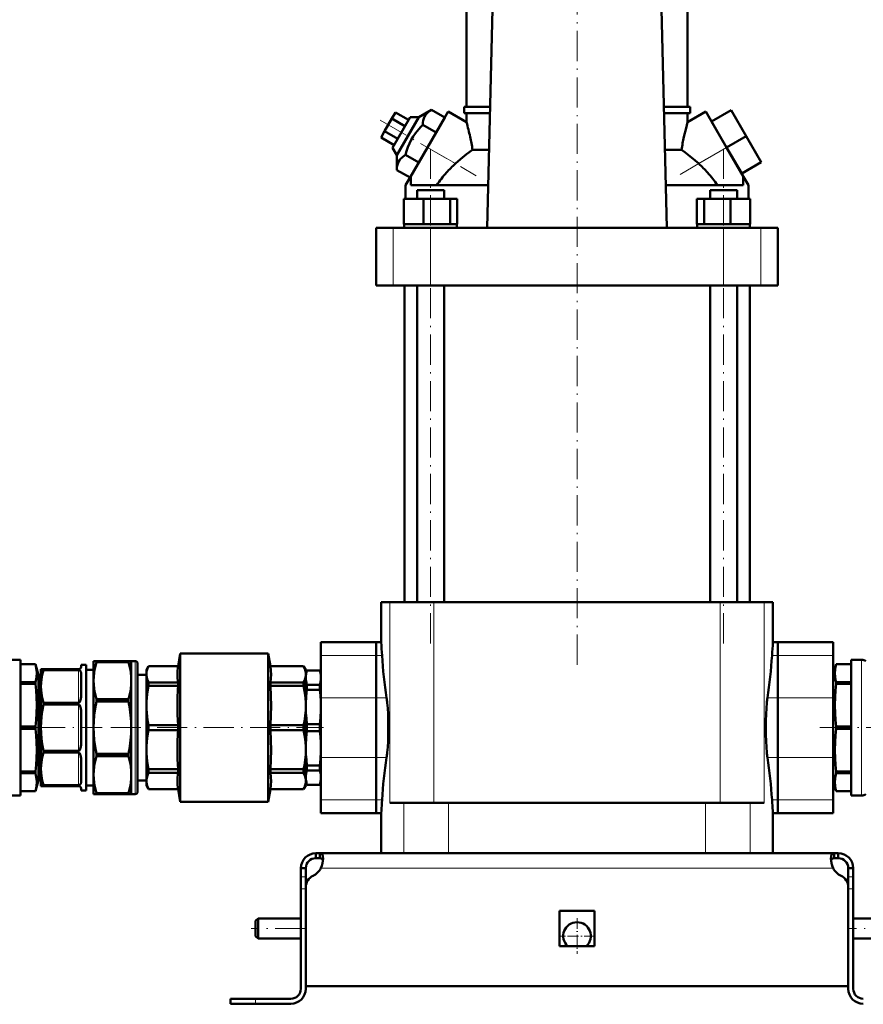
# Model space of a CAD drawing. Extents: x -1351 to 1763, y -1300 to 612.
# Tile 72 of 84: x 1252 to 1588, y -276 to 117. Entities that reach past the tile are written whole.
import ezdxf

# ---------------------------------------------------------------- set-up
doc = ezdxf.new("R2010")
doc.units = 0
doc.linetypes.add('DASHDOT', pattern=[18.5, 12, -3, 0.5, -3])

msp = doc.modelspace()

# ---------------------------------------------------------------- linework, layer by layer
at = {"color": 7, "linetype": 'DASHDOT', "lineweight": 18}
for p, q in [((1473.81, -140.37), (1473.81, 159.03)), ((1395.39, 76.55), (1433.68, 54.45)), ((1514.88, 54.99), (1541.82, 70.55)), ((1415.47, -131.83), (1415.47, 65.09)), ((1532.14, -131.83), (1532.14, 65.09)), ((1257.95, -165.42), (1284.69, -165.42)), ((1288.09, -165.42), (1372.89, -165.42)), ((1570.48, -165.42), (1634.42, -165.42)), ((1365.61, -245.42), (1344.01, -245.42)), ((1603.61, -245.42), (1582.01, -245.42))]:
    msp.add_line(p, q, dxfattribs=at)
at = {"color": 7, "lineweight": 50}
for p, q in [((1429.81, 81.83), (1429.81, 134.08)), ((1438.01, 33.68), (1440.48, 133.78)), ((1507.14, 133.78), (1509.6, 33.68)), ((1517.81, 81.83), (1517.81, 134.08)), ((1401.52, 79.68), (1400.08, 77.18)), ((1406.72, 76.68), (1401.52, 79.68)), ((1415.89, 80.72), (1410.8, 77.74)), ((1422.48, 79.97), (1414.23, 65.68)), ((1421.15, 77.68), (1415.89, 80.72)), ((1429.81, 75.73), (1422.48, 79.97)), ((1428.81, 81.83), (1439.2, 81.83)), ((1428.81, 79.33), (1428.81, 81.83)), ((1439.14, 79.33), (1428.81, 79.33)), ((1429.81, 75.73), (1429.81, 79.33)), ((1508.42, 81.83), (1518.81, 81.83)), ((1518.81, 79.33), (1508.48, 79.33)), ((1517.81, 75.73), (1525.14, 79.97)), ((1517.81, 75.73), (1517.81, 79.33)), ((1518.81, 79.33), (1518.81, 81.83)), ((1533.39, 65.68), (1525.14, 79.97)), ((1527.39, 76.07), (1535.18, 80.57)), ((1541.18, 70.18), (1535.18, 80.57)), ((1400.08, 77.18), (1397.19, 72.18)), ((1405.28, 74.18), (1400.08, 77.18)), ((1407.33, 77.74), (1400.33, 65.61)), ((1402.07, 62.61), (1410.8, 77.74)), ((1410.8, 77.74), (1407.33, 77.74)), ((1417.69, 71.68), (1412.42, 74.72)), ((1421.15, 77.68), (1417.69, 71.68)), ((1533.39, 65.68), (1527.39, 76.07)), ((1397.19, 72.18), (1395.75, 69.68)), ((1402.39, 69.18), (1397.19, 72.18)), ((1417.69, 71.68), (1410.76, 59.68)), ((1400.95, 66.68), (1395.75, 69.68)), ((1533.39, 65.68), (1541.18, 70.18)), ((1547.18, 59.78), (1541.18, 70.18)), ((1400.33, 65.61), (1402.07, 62.61)), ((1407.48, 53.99), (1414.23, 65.68)), ((1432.2, 64.8), (1438.78, 64.8)), ((1508.84, 64.8), (1515.42, 64.8)), ((1540.14, 53.99), (1533.39, 65.68)), ((1539.39, 55.28), (1533.39, 65.68)), ((1402.07, 62.61), (1402.03, 56.72)), ((1410.76, 59.68), (1405.49, 62.72)), ((1410.76, 59.68), (1409.82, 58.04)), ((1539.39, 55.28), (1547.18, 59.78)), ((1407.3, 53.68), (1402.03, 56.72)), ((1405.56, 50.66), (1407.48, 53.99)), ((1407.58, 53.92), (1407.48, 53.99)), ((1407.58, 50.68), (1407.58, 53.92)), ((1540.14, 53.99), (1540.03, 53.92)), ((1540.03, 50.68), (1540.03, 53.92)), ((1540.14, 53.99), (1542.06, 50.66)), ((1405.56, 45.18), (1405.56, 50.66)), ((1438.43, 50.68), (1407.58, 50.68)), ((1410.09, 48.68), (1411.67, 48.68)), ((1410.09, 45.18), (1410.09, 48.68)), ((1411.67, 48.68), (1420.85, 48.68)), ((1420.85, 45.18), (1420.85, 48.68)), ((1540.03, 50.68), (1509.19, 50.68)), ((1526.76, 48.68), (1535.95, 48.68)), ((1526.76, 45.18), (1526.76, 48.68)), ((1535.95, 48.68), (1537.52, 48.68)), ((1537.52, 45.18), (1537.52, 48.68)), ((1542.06, 45.18), (1542.06, 50.66)), ((1404.88, 45.18), (1412.63, 45.18)), ((1404.88, 35.18), (1404.88, 45.18)), ((1412.63, 45.18), (1423.23, 45.18)), ((1412.63, 35.18), (1412.63, 45.18)), ((1423.23, 45.18), (1426.07, 45.18)), ((1423.23, 35.18), (1423.23, 45.18)), ((1426.07, 35.18), (1426.07, 45.18)), ((1521.55, 45.18), (1524.39, 45.18)), ((1521.55, 35.18), (1521.55, 45.18)), ((1524.39, 45.18), (1534.98, 45.18)), ((1524.39, 35.18), (1524.39, 45.18)), ((1534.98, 45.18), (1542.74, 45.18)), ((1534.98, 35.18), (1534.98, 45.18)), ((1542.74, 35.18), (1542.74, 45.18)), ((1542.74, 35.18), (1542.74, 45.18)), ((1393.81, 33.68), (1400.6, 33.68)), ((1393.81, 10.68), (1393.81, 33.68)), ((1400.6, 33.68), (1415.47, 33.68)), ((1405.68, 35.18), (1404.88, 35.18)), ((1405.02, 35.18), (1405.02, 33.68)), ((1405.68, 35.18), (1411.83, 35.18)), ((1412.63, 35.18), (1411.83, 35.18)), ((1413.73, 35.18), (1412.63, 35.18)), ((1413.73, 35.18), (1415.47, 35.18)), ((1415.47, 35.18), (1422.14, 35.18)), ((1415.47, 33.68), (1532.15, 33.68)), ((1423.23, 35.18), (1422.14, 35.18)), ((1423.52, 35.18), (1423.23, 35.18)), ((1423.52, 35.18), (1425.92, 35.18)), ((1426.07, 35.18), (1425.77, 35.18)), ((1425.92, 35.18), (1425.92, 33.68)), ((1521.55, 35.18), (1521.84, 35.18)), ((1521.69, 35.18), (1524.09, 35.18)), ((1521.69, 35.18), (1521.69, 33.68)), ((1524.09, 35.18), (1524.39, 35.18)), ((1524.39, 35.18), (1525.48, 35.18)), ((1525.48, 35.18), (1532.14, 35.18)), ((1532.14, 35.18), (1533.89, 35.18)), ((1532.15, 33.68), (1547.02, 33.68)), ((1533.89, 35.18), (1534.98, 35.18)), ((1534.98, 35.18), (1535.78, 35.18)), ((1535.78, 35.18), (1541.94, 35.18)), ((1541.94, 35.18), (1542.74, 35.18)), ((1542.59, 35.18), (1542.59, 33.68)), ((1542.59, 35.18), (1542.59, 33.68)), ((1547.02, 33.68), (1553.81, 33.68)), ((1553.81, 10.68), (1553.81, 33.68)), ((1400.6, 10.68), (1393.81, 10.68)), ((1415.47, 10.68), (1400.6, 10.68)), ((1405.06, 10.68), (1405.06, -115.42)), ((1410.09, -115.42), (1410.09, 10.68)), ((1532.15, 10.68), (1415.47, 10.68)), ((1420.85, -115.42), (1420.85, 10.68)), ((1526.76, -115.42), (1526.76, 10.68)), ((1547.02, 10.68), (1532.15, 10.68)), ((1537.52, -115.42), (1537.52, 10.68)), ((1542.56, -115.42), (1542.56, 10.68)), ((1553.81, 10.68), (1547.02, 10.68)), ((1395.81, -115.42), (1399.29, -115.42)), ((1395.81, -131.42), (1395.81, -115.42)), ((1416.8, -115.42), (1399.29, -115.42)), ((1509.46, -115.42), (1416.8, -115.42)), ((1530.82, -115.42), (1509.46, -115.42)), ((1548.32, -115.42), (1530.82, -115.42)), ((1551.81, -115.42), (1548.32, -115.42)), ((1551.81, -131.42), (1551.81, -115.42)), ((1371.81, -136.66), (1371.81, -131.42)), ((1393.81, -131.42), (1371.81, -131.42)), ((1393.81, -136.66), (1393.81, -131.42)), ((1395.81, -131.42), (1393.81, -131.42)), ((1393.81, -131.42), (1393.81, -136.66)), ((1553.81, -131.42), (1551.81, -131.42)), ((1553.81, -131.42), (1553.81, -136.66)), ((1553.81, -136.66), (1553.81, -131.42)), ((1553.81, -131.42), (1575.81, -131.42)), ((1575.81, -131.42), (1575.81, -136.66)), ((1314.93, -140.92), (1315.81, -135.92)), ((1315.81, -135.92), (1315.81, -165.42)), ((1315.81, -135.92), (1350.81, -135.92)), ((1350.81, -194.92), (1350.81, -135.92)), ((1351.69, -140.92), (1350.81, -135.92)), ((1371.81, -136.66), (1371.81, -153.58)), ((1393.81, -136.66), (1393.81, -153.58)), ((1393.81, -153.58), (1393.81, -136.66)), ((1553.81, -153.58), (1553.81, -136.66)), ((1553.81, -136.66), (1553.81, -153.58)), ((1575.81, -153.58), (1575.81, -136.66)), ((1252.13, -138.42), (1247.97, -138.42)), ((1252.13, -192.42), (1252.13, -138.42)), ((1252.13, -140.17), (1258.16, -140.17)), ((1252.13, -140.18), (1258.16, -140.18)), ((1258.16, -140.18), (1258.16, -140.17)), ((1259.31, -144.47), (1258.16, -140.17)), ((1276.31, -140.42), (1276.31, -141.17)), ((1276.31, -140.42), (1278.31, -140.42)), ((1278.31, -165.42), (1278.31, -140.42)), ((1282.46, -138.92), (1281.31, -138.92)), ((1281.31, -146.68), (1281.31, -138.92)), ((1282.46, -138.92), (1295.15, -138.92)), ((1282.46, -139.27), (1282.46, -138.92)), ((1282.46, -139.27), (1295.15, -139.27)), ((1295.15, -139.27), (1295.15, -138.92)), ((1296.31, -138.92), (1295.15, -138.92)), ((1296.31, -146.68), (1296.31, -138.92)), ((1296.31, -138.92), (1297.81, -138.92)), ((1298.81, -165.42), (1298.81, -139.92)), ((1302.31, -142.42), (1303.17, -140.92)), ((1303.17, -140.94), (1303.17, -140.92)), ((1314.93, -140.92), (1303.17, -140.92)), ((1303.17, -140.94), (1314.93, -140.94)), ((1314.93, -140.94), (1314.93, -140.92)), ((1351.69, -140.94), (1351.69, -140.92)), ((1364.94, -140.92), (1351.69, -140.92)), ((1351.69, -140.94), (1364.94, -140.94)), ((1364.94, -140.94), (1364.94, -140.92)), ((1365.81, -142.42), (1364.94, -140.92)), ((1575.81, -144.47), (1576.96, -140.17)), ((1576.96, -140.17), (1576.96, -140.18)), ((1582.99, -140.17), (1576.96, -140.17)), ((1582.99, -140.18), (1576.96, -140.18)), ((1582.99, -138.42), (1587.15, -138.42)), ((1582.99, -138.42), (1582.99, -192.42)), ((1259.31, -150.61), (1259.31, -144.47)), ((1259.31, -144.47), (1260.31, -144.47)), ((1260.31, -142.17), (1261.32, -142.17)), ((1260.31, -148.98), (1260.31, -142.17)), ((1261.32, -142.49), (1261.32, -142.17)), ((1275.31, -142.17), (1261.32, -142.17)), ((1275.31, -142.49), (1261.32, -142.49)), ((1276.31, -143.98), (1276.31, -152.57)), ((1278.31, -142.42), (1281.31, -142.42)), ((1298.81, -144.42), (1302.31, -144.42)), ((1302.31, -144.17), (1302.31, -142.42)), ((1302.31, -156.62), (1302.31, -144.17)), ((1365.81, -144.17), (1365.81, -142.42)), ((1365.81, -143.92), (1366.26, -142.67)), ((1365.81, -143.92), (1365.81, -145.56)), ((1365.81, -156.62), (1365.81, -144.17)), ((1366.26, -142.67), (1366.26, -142.71)), ((1371.35, -142.67), (1366.26, -142.67)), ((1371.35, -142.71), (1366.26, -142.71)), ((1371.35, -142.67), (1371.35, -142.71)), ((1371.81, -143.92), (1371.35, -142.67)), ((1575.81, -144.47), (1575.81, -180.24)), ((1252.13, -147.25), (1258.16, -147.25)), ((1252.13, -147.9), (1258.16, -147.9)), ((1258.16, -147.57), (1258.16, -147.25)), ((1258.16, -147.9), (1258.16, -147.57)), ((1260.31, -165.42), (1260.31, -148.98)), ((1281.31, -165.42), (1281.31, -146.68)), ((1296.31, -165.42), (1296.31, -146.68)), ((1303.17, -148.82), (1303.17, -147.4)), ((1314.93, -147.4), (1303.17, -147.4)), ((1303.17, -148.82), (1314.93, -148.82)), ((1314.93, -148.82), (1314.93, -147.4)), ((1351.69, -148.82), (1351.69, -147.4)), ((1364.94, -147.4), (1351.69, -147.4)), ((1351.69, -148.82), (1364.94, -148.82)), ((1364.94, -148.82), (1364.94, -147.4)), ((1365.81, -145.56), (1365.81, -157.2)), ((1371.35, -148.41), (1366.26, -148.41)), ((1366.26, -148.41), (1366.26, -150.32)), ((1371.35, -148.41), (1371.35, -150.32)), ((1582.99, -147.25), (1576.96, -147.25)), ((1576.96, -147.25), (1576.96, -147.9)), ((1582.99, -147.9), (1576.96, -147.9)), ((1259.31, -186.38), (1259.31, -150.61)), ((1371.35, -150.32), (1366.26, -150.32)), ((1261.32, -156.23), (1261.32, -155.48)), ((1275.31, -155.48), (1261.32, -155.48)), ((1275.31, -156.23), (1261.32, -156.23)), ((1282.46, -154.1), (1295.15, -154.1)), ((1282.46, -154.94), (1282.46, -154.1)), ((1282.46, -154.94), (1295.15, -154.94)), ((1295.15, -154.94), (1295.15, -154.1)), ((1302.31, -165.42), (1302.31, -156.62)), ((1365.81, -174.22), (1365.81, -156.62)), ((1371.81, -177.27), (1371.81, -153.58)), ((1393.81, -177.27), (1393.81, -153.58)), ((1393.81, -153.58), (1393.81, -177.27)), ((1553.81, -153.58), (1553.81, -177.27)), ((1553.81, -177.27), (1553.81, -153.58)), ((1575.81, -153.58), (1575.81, -177.27)), ((1276.31, -159.35), (1276.31, -165.42)), ((1365.81, -157.2), (1365.81, -173.65)), ((1303.17, -165.42), (1303.17, -164.42)), ((1314.93, -164.42), (1303.17, -164.42)), ((1314.93, -164.42), (1314.93, -165.42)), ((1351.69, -166.43), (1351.69, -164.42)), ((1364.94, -164.42), (1351.69, -164.42)), ((1364.94, -166.43), (1364.94, -164.42)), ((1371.35, -164.07), (1366.26, -164.07)), ((1366.26, -164.07), (1366.26, -166.78)), ((1371.35, -164.07), (1371.35, -166.78)), ((1252.13, -164.96), (1258.16, -164.96)), ((1252.13, -165.88), (1258.16, -165.88)), ((1258.16, -165.88), (1258.16, -164.96)), ((1260.31, -181.86), (1260.31, -165.42)), ((1276.31, -165.42), (1276.31, -171.5)), ((1278.31, -190.42), (1278.31, -165.42)), ((1281.31, -184.16), (1281.31, -165.42)), ((1296.31, -184.16), (1296.31, -165.42)), ((1298.81, -190.92), (1298.81, -165.42)), ((1302.31, -174.22), (1302.31, -165.42)), ((1303.17, -166.43), (1303.17, -165.42)), ((1303.17, -166.43), (1314.93, -166.43)), ((1314.93, -165.42), (1314.93, -166.43)), ((1315.81, -194.92), (1315.81, -165.42)), ((1351.69, -166.43), (1364.94, -166.43)), ((1371.35, -166.78), (1366.26, -166.78)), ((1582.99, -164.96), (1576.96, -164.96)), ((1576.96, -164.96), (1576.96, -165.88)), ((1582.99, -165.88), (1576.96, -165.88)), ((1261.32, -175.37), (1261.32, -174.61)), ((1275.31, -174.61), (1261.32, -174.61)), ((1275.31, -175.37), (1261.32, -175.37)), ((1282.46, -176.75), (1282.46, -175.91)), ((1282.46, -175.91), (1295.15, -175.91)), ((1295.15, -176.75), (1295.15, -175.91)), ((1302.31, -186.67), (1302.31, -174.22)), ((1365.81, -173.65), (1365.81, -185.29)), ((1365.81, -186.67), (1365.81, -174.22)), ((1276.31, -178.27), (1276.31, -186.87)), ((1282.46, -176.75), (1295.15, -176.75)), ((1371.81, -177.27), (1371.81, -194.18)), ((1393.81, -177.27), (1393.81, -194.18)), ((1393.81, -194.18), (1393.81, -177.27)), ((1553.81, -194.18), (1553.81, -177.27)), ((1553.81, -177.27), (1553.81, -194.18)), ((1575.81, -194.18), (1575.81, -177.27)), ((1575.81, -180.24), (1575.81, -186.38)), ((1252.13, -182.95), (1258.16, -182.95)), ((1252.13, -183.6), (1258.16, -183.6)), ((1258.16, -183.6), (1258.16, -182.95)), ((1260.31, -188.67), (1260.31, -181.86)), ((1281.31, -191.92), (1281.31, -184.16)), ((1296.31, -191.92), (1296.31, -184.16)), ((1303.17, -183.44), (1303.17, -182.02)), ((1314.93, -182.02), (1303.17, -182.02)), ((1303.17, -183.44), (1314.93, -183.44)), ((1314.93, -183.44), (1314.93, -182.02)), ((1351.69, -183.44), (1351.69, -182.02)), ((1364.94, -182.02), (1351.69, -182.02)), ((1351.69, -183.44), (1364.94, -183.44)), ((1364.94, -183.44), (1364.94, -182.02)), ((1371.35, -180.52), (1366.26, -180.52)), ((1366.26, -180.52), (1366.26, -182.44)), ((1366.26, -182.44), (1371.35, -182.44)), ((1371.35, -180.52), (1371.35, -182.44)), ((1582.99, -182.95), (1576.96, -182.95)), ((1576.96, -182.95), (1576.96, -183.28)), ((1576.96, -183.28), (1576.96, -183.6)), ((1582.99, -183.6), (1576.96, -183.6)), ((1259.31, -186.38), (1258.16, -190.67)), ((1259.31, -186.38), (1260.31, -186.38)), ((1298.81, -186.42), (1302.31, -186.42)), ((1302.31, -188.42), (1302.31, -186.67)), ((1365.81, -185.29), (1365.81, -186.92)), ((1365.81, -188.42), (1365.81, -186.67)), ((1365.81, -186.92), (1366.26, -188.17)), ((1371.35, -188.13), (1366.26, -188.13)), ((1366.26, -188.13), (1366.26, -188.17)), ((1371.35, -188.17), (1366.26, -188.17)), ((1371.81, -186.92), (1371.35, -188.17)), ((1371.35, -188.13), (1371.35, -188.17)), ((1575.81, -186.38), (1576.96, -190.67)), ((1252.13, -190.67), (1258.16, -190.67)), ((1252.13, -190.67), (1258.16, -190.67)), ((1258.16, -190.67), (1258.16, -190.67)), ((1261.32, -188.67), (1260.31, -188.67)), ((1261.32, -188.67), (1261.32, -188.36)), ((1275.31, -188.36), (1261.32, -188.36)), ((1275.31, -188.67), (1261.32, -188.67)), ((1276.31, -189.67), (1276.31, -190.42)), ((1276.31, -190.42), (1278.31, -190.42)), ((1278.31, -188.42), (1281.31, -188.42)), ((1281.31, -191.92), (1282.46, -191.92)), ((1282.46, -191.58), (1295.15, -191.58)), ((1282.46, -191.92), (1282.46, -191.58)), ((1282.46, -191.92), (1295.15, -191.92)), ((1295.15, -191.92), (1295.15, -191.58)), ((1295.15, -191.92), (1296.31, -191.92)), ((1296.31, -191.92), (1297.81, -191.92)), ((1302.31, -188.42), (1303.17, -189.92)), ((1303.17, -189.92), (1303.17, -189.9)), ((1314.93, -189.9), (1303.17, -189.9)), ((1314.93, -189.92), (1303.17, -189.92)), ((1314.93, -189.92), (1314.93, -189.9)), ((1314.93, -189.92), (1315.81, -194.92)), ((1351.69, -189.92), (1350.81, -194.92)), ((1351.69, -189.92), (1351.69, -189.9)), ((1364.94, -189.9), (1351.69, -189.9)), ((1364.94, -189.92), (1351.69, -189.92)), ((1365.81, -188.42), (1364.94, -189.92)), ((1364.94, -189.9), (1364.94, -189.92)), ((1582.99, -190.67), (1576.96, -190.67)), ((1576.96, -190.67), (1576.96, -190.67)), ((1582.99, -190.67), (1576.96, -190.67)), ((1247.97, -192.42), (1252.13, -192.42)), ((1315.81, -194.92), (1350.81, -194.92)), ((1371.81, -199.42), (1371.81, -194.18)), ((1393.81, -199.42), (1393.81, -194.18)), ((1393.81, -194.18), (1393.81, -199.42)), ((1396.08, -195.42), (1396.16, -194.18)), ((1399.29, -195.42), (1404.86, -195.42)), ((1404.86, -195.42), (1422.61, -195.42)), ((1422.61, -195.42), (1525, -195.42)), ((1525, -195.42), (1542.75, -195.42)), ((1542.75, -195.42), (1548.32, -195.42)), ((1551.46, -194.18), (1551.53, -195.42)), ((1553.81, -194.18), (1553.81, -199.42)), ((1553.81, -199.42), (1553.81, -194.18)), ((1575.81, -194.18), (1575.81, -199.42)), ((1587.15, -192.42), (1582.99, -192.42)), ((1393.81, -199.42), (1371.81, -199.42)), ((1395.81, -199.42), (1393.81, -199.42)), ((1395.81, -215.42), (1395.81, -199.42)), ((1551.81, -215.42), (1551.81, -199.42)), ((1553.81, -199.42), (1551.81, -199.42)), ((1553.81, -199.42), (1575.81, -199.42)), ((1369.81, -215.42), (1371.34, -215.42)), ((1369.81, -215.42), (1369.81, -217.42)), ((1371.34, -215.42), (1371.34, -217.42)), ((1371.34, -215.42), (1473.81, -215.42)), ((1404.86, -215.42), (1395.81, -215.42)), ((1422.61, -215.42), (1404.86, -215.42)), ((1525, -215.42), (1422.61, -215.42)), ((1576.27, -215.42), (1473.81, -215.42)), ((1542.75, -215.42), (1525, -215.42)), ((1551.81, -215.42), (1542.75, -215.42)), ((1576.27, -215.42), (1576.27, -217.42)), ((1577.81, -215.42), (1576.27, -215.42)), ((1577.81, -215.42), (1577.81, -217.42)), ((1369.81, -217.42), (1371.34, -217.42)), ((1577.81, -217.42), (1576.27, -217.42)), ((1363.81, -221.42), (1365.81, -221.42)), ((1363.81, -221.42), (1363.81, -224.84)), ((1365.81, -221.42), (1365.81, -224.84)), ((1581.81, -221.42), (1581.81, -224.84)), ((1583.81, -221.42), (1581.81, -221.42)), ((1583.81, -221.42), (1583.81, -224.84)), ((1363.81, -224.84), (1363.81, -229.67)), ((1365.81, -224.84), (1365.81, -228.94)), ((1581.81, -224.84), (1581.81, -229.67)), ((1583.81, -224.84), (1583.81, -229.67)), ((1363.81, -269.42), (1363.81, -229.67)), ((1365.81, -268.42), (1365.81, -228.94)), ((1365.81, -269.42), (1365.81, -229.67)), ((1581.81, -228.94), (1581.81, -268.42)), ((1581.81, -269.42), (1581.81, -229.67)), ((1583.81, -229.67), (1583.81, -269.42)), ((1466.81, -238.42), (1473.81, -238.42)), ((1466.81, -238.42), (1466.81, -252.42)), ((1473.81, -238.42), (1480.81, -238.42)), ((1480.81, -238.42), (1480.81, -252.42)), ((1345.81, -242.42), (1346.81, -241.42)), ((1345.81, -242.42), (1345.81, -245.42)), ((1346.81, -241.42), (1346.81, -245.42)), ((1363.81, -241.42), (1346.81, -241.42)), ((1600.81, -241.42), (1583.81, -241.42)), ((1345.81, -245.42), (1345.81, -248.42)), ((1346.81, -245.42), (1346.81, -249.42)), ((1345.81, -248.42), (1346.81, -249.42)), ((1363.81, -249.42), (1346.81, -249.42)), ((1600.81, -249.42), (1583.81, -249.42)), ((1466.81, -252.42), (1473.81, -252.42)), ((1473.81, -252.42), (1480.81, -252.42)), ((1473.81, -268.42), (1365.81, -268.42)), ((1473.81, -268.42), (1581.81, -268.42)), ((1335.81, -273.42), (1335.81, -275.42)), ((1345.81, -273.42), (1335.81, -273.42)), ((1359.81, -273.42), (1345.81, -273.42)), ((1345.81, -275.42), (1335.81, -275.42)), ((1345.81, -275.42), (1359.81, -275.42))]:
    msp.add_line(p, q, dxfattribs=at)
at = {"color": 7, "lineweight": 18}
for p, q in [((1414.23, 65.68), (1425.36, 59.25)), ((1522.26, 59.25), (1533.39, 65.68)), ((1400.6, 10.68), (1400.6, 33.68)), ((1415.47, 10.68), (1415.47, 33.68)), ((1532.15, 10.68), (1532.15, 33.68)), ((1547.02, 10.68), (1547.02, 33.68)), ((1399.29, -115.42), (1399.29, -195.42)), ((1416.8, -115.42), (1416.8, -195.42)), ((1530.82, -115.42), (1530.82, -195.42)), ((1548.32, -115.42), (1548.32, -195.42)), ((1393.81, -136.66), (1371.81, -136.66)), ((1393.81, -136.66), (1396.16, -136.66)), ((1551.46, -136.66), (1553.81, -136.66)), ((1553.81, -136.66), (1575.81, -136.66)), ((1297.81, -165.42), (1297.81, -138.92)), ((1587.15, -138.42), (1587.15, -192.42)), ((1275.31, -155.48), (1275.31, -142.49)), ((1275.31, -174.61), (1275.31, -156.23)), ((1393.81, -153.58), (1371.81, -153.58)), ((1393.81, -153.58), (1397.97, -153.58)), ((1549.64, -153.58), (1553.81, -153.58)), ((1553.81, -153.58), (1575.81, -153.58)), ((1297.81, -191.92), (1297.81, -165.42)), ((1275.31, -188.36), (1275.31, -175.37)), ((1393.81, -177.27), (1371.81, -177.27)), ((1393.81, -177.27), (1397.97, -177.27)), ((1549.64, -177.27), (1553.81, -177.27)), ((1553.81, -177.27), (1575.81, -177.27)), ((1393.81, -194.18), (1371.81, -194.18)), ((1393.81, -194.18), (1396.16, -194.18)), ((1404.86, -195.42), (1404.86, -215.42)), ((1422.61, -215.42), (1422.61, -195.42)), ((1525, -195.42), (1525, -215.42)), ((1542.75, -195.42), (1542.75, -215.42)), ((1551.46, -194.18), (1553.81, -194.18)), ((1553.81, -194.18), (1575.81, -194.18)), ((1371.84, -221.42), (1473.81, -221.42)), ((1575.78, -221.42), (1473.81, -221.42)), ((1363.81, -224.84), (1365.81, -224.84)), ((1583.81, -224.84), (1581.81, -224.84)), ((1363.81, -229.67), (1365.81, -229.67)), ((1583.81, -229.67), (1581.81, -229.67)), ((1345.81, -273.42), (1345.81, -275.42))]:
    msp.add_line(p, q, dxfattribs=at)
at = {"color": 7, "linetype": 'DASHDOT', "lineweight": 18, "ltscale": 0.060016}
for p, q in [((1366.01, -229.67), (1363.61, -229.67)), ((1584.01, -229.67), (1581.61, -229.67))]:
    msp.add_line(p, q, dxfattribs=at)
at = {"color": 7, "linetype": 'DASHDOT', "lineweight": 18, "ltscale": 0.3575}
msp.add_line((1473.81, -241.27), (1473.81, -255.57), dxfattribs=at)
at = {"color": 7, "linetype": 'DASHDOT', "lineweight": 18, "ltscale": 0.357501}
msp.add_line((1480.96, -248.42), (1466.66, -248.42), dxfattribs=at)
at = {"color": 7, "linetype": 'DASHDOT', "lineweight": 18, "ltscale": 0.06}
msp.add_line((1345.81, -275.62), (1345.81, -273.22), dxfattribs=at)
at = {"color": 7, "lineweight": 50}
for points in [[(1415.89, 80.72), (1415.31, 80.35), (1414.78, 79.98), (1414.37, 79.63), (1414, 79.27), (1413.49, 78.64), (1413.09, 77.97), (1412.79, 77.23), (1412.58, 76.42), (1412.46, 75.6), (1412.42, 74.72)], [(1412.42, 74.72), (1411.58, 73.88), (1410.8, 73.03), (1410.09, 72.2), (1409.44, 71.36), (1408.53, 70.05), (1407.73, 68.69), (1407.04, 67.27), (1406.43, 65.77), (1405.93, 64.29), (1405.49, 62.72)], [(1516.38, 69.93), (1517.2, 73.42), (1517.81, 75.73)], [(1432.2, 64.8), (1429.83, 63.01), (1427.44, 61.06), (1425.36, 59.25)], [(1522.26, 59.25), (1520.88, 60.46), (1518.11, 62.76), (1516.76, 63.81), (1515.42, 64.8)], [(1405.49, 62.72), (1404.91, 62.35), (1404.39, 61.98), (1403.98, 61.63), (1403.61, 61.27), (1403.1, 60.64), (1402.7, 59.97), (1402.39, 59.23), (1402.18, 58.42), (1402.07, 57.6), (1402.03, 56.72)], [(1258.16, -147.25), (1258.4, -146.13), (1258.55, -145.07), (1258.63, -143.71), (1258.55, -142.35), (1258.33, -140.93), (1258.16, -140.18)], [(1281.31, -146.68), (1281.36, -145.13), (1281.52, -143.57), (1281.68, -142.51), (1281.89, -141.45), (1282.16, -140.36), (1282.46, -139.27)], [(1295.15, -139.27), (1295.46, -140.36), (1295.72, -141.45), (1295.93, -142.51), (1296.1, -143.57), (1296.26, -145.13), (1296.31, -146.68)], [(1303.17, -140.94), (1302.79, -141.79), (1302.52, -142.61), (1302.36, -143.4), (1302.31, -144.17)], [(1314.93, -147.4), (1314.72, -145.71), (1314.66, -144.1), (1314.7, -143.03), (1314.85, -141.46), (1314.93, -140.94)], [(1351.69, -140.94), (1351.89, -142.61), (1351.95, -144.22), (1351.88, -145.82), (1351.69, -147.4)], [(1365.81, -144.17), (1365.78, -143.59), (1365.69, -142.99), (1365.54, -142.39), (1365.33, -141.79), (1364.94, -140.94)], [(1576.96, -140.18), (1576.71, -141.29), (1576.56, -142.35), (1576.49, -143.71), (1576.56, -145.07), (1576.78, -146.5), (1576.96, -147.25)], [(1261.32, -142.49), (1260.83, -144.37), (1260.64, -145.31), (1260.49, -146.25), (1260.35, -147.62), (1260.31, -148.98)], [(1276.31, -143.98), (1276.28, -143.5), (1276.23, -143.27), (1276.14, -143.03), (1275.99, -142.8), (1275.85, -142.66), (1275.64, -142.55), (1275.31, -142.49)], [(1302.31, -144.17), (1302.34, -144.8), (1302.44, -145.42), (1302.61, -146.06), (1303, -147.06), (1303.17, -147.4)], [(1364.94, -147.4), (1365.25, -146.76), (1365.57, -145.85), (1365.76, -144.96), (1365.81, -144.17)], [(1366.26, -142.71), (1365.98, -143.85), (1365.83, -144.99), (1365.81, -145.56)], [(1371.81, -145.55), (1371.76, -144.6), (1371.6, -143.66), (1371.35, -142.71)], [(1258.16, -164.96), (1258.4, -162.27), (1258.55, -159.71), (1258.63, -156.43), (1258.55, -153.14), (1258.4, -150.58), (1258.16, -147.9)], [(1260.31, -148.98), (1260.35, -150.35), (1260.49, -151.71), (1260.64, -152.65), (1260.83, -153.59), (1261.32, -155.48)], [(1282.46, -154.1), (1282.16, -153.01), (1281.89, -151.92), (1281.68, -150.86), (1281.52, -149.8), (1281.36, -148.24), (1281.31, -146.68)], [(1296.31, -146.68), (1296.26, -148.24), (1296.1, -149.8), (1295.93, -150.86), (1295.72, -151.92), (1295.46, -153.01), (1295.15, -154.1)], [(1303.17, -148.82), (1302.85, -150.47), (1302.61, -152.06), (1302.44, -153.6), (1302.34, -155.12), (1302.31, -156.62)], [(1314.93, -164.42), (1314.72, -160.32), (1314.66, -156.44), (1314.7, -153.85), (1314.85, -150.06), (1314.93, -148.82)], [(1351.69, -148.82), (1351.89, -152.83), (1351.95, -156.73), (1351.88, -160.59), (1351.69, -164.42)], [(1365.81, -156.62), (1365.78, -155.2), (1365.69, -153.77), (1365.54, -152.31), (1365.33, -150.86), (1364.94, -148.82)], [(1365.81, -145.56), (1365.86, -146.51), (1366.01, -147.46), (1366.26, -148.41)], [(1371.35, -148.41), (1371.64, -147.27), (1371.79, -146.13), (1371.81, -145.57)], [(1576.96, -147.9), (1576.71, -150.59), (1576.56, -153.15), (1576.49, -156.43), (1576.56, -159.72), (1576.71, -162.28), (1576.96, -164.96)], [(1276.31, -152.57), (1276.29, -153.2), (1276.23, -153.83), (1276.1, -154.47), (1275.99, -154.78), (1275.85, -155.08), (1275.63, -155.34), (1275.5, -155.43), (1275.31, -155.48)], [(1366.26, -150.32), (1365.98, -153.07), (1365.83, -155.82), (1365.81, -157.2)], [(1371.81, -157.16), (1371.75, -154.88), (1371.6, -152.6), (1371.35, -150.32)], [(1260.31, -165.42), (1260.37, -163.26), (1260.54, -161.09), (1260.82, -158.92), (1261.32, -156.23)], [(1276.31, -159.35), (1276.29, -158.65), (1276.23, -157.95), (1276.1, -157.28), (1275.99, -156.95), (1275.84, -156.64), (1275.75, -156.5), (1275.63, -156.37), (1275.5, -156.28), (1275.31, -156.23)], [(1281.31, -165.42), (1281.37, -162.96), (1281.57, -160.48), (1281.9, -158), (1282.16, -156.47), (1282.46, -154.94)], [(1296.31, -165.42), (1296.24, -162.96), (1296.04, -160.48), (1295.72, -158), (1295.46, -156.47), (1295.15, -154.94)], [(1302.31, -156.62), (1302.34, -158.04), (1302.43, -159.47), (1302.58, -160.93), (1302.79, -162.38), (1303.17, -164.42)], [(1364.94, -164.42), (1365.25, -162.87), (1365.57, -160.67), (1365.76, -158.51), (1365.81, -156.62)], [(1398.65, -165.42), (1398.62, -162.72), (1398.53, -160.06), (1398.4, -157.67), (1398.22, -155.53)], [(1549.4, -155.53), (1549.22, -157.66), (1549.08, -160.03), (1549, -162.7), (1548.97, -165.42)], [(1365.81, -157.2), (1365.86, -159.49), (1366.01, -161.78), (1366.26, -164.07)], [(1371.35, -164.07), (1371.64, -161.32), (1371.79, -158.57), (1371.81, -157.21)], [(1258.16, -182.95), (1258.4, -180.26), (1258.55, -177.7), (1258.63, -174.41), (1258.55, -171.12), (1258.4, -168.57), (1258.16, -165.88)], [(1260.31, -165.42), (1260.37, -167.59), (1260.54, -169.75), (1260.82, -171.93), (1261.32, -174.61)], [(1281.31, -165.42), (1281.37, -167.89), (1281.57, -170.36), (1281.9, -172.84), (1282.16, -174.38), (1282.46, -175.91)], [(1296.31, -165.42), (1296.24, -167.89), (1296.04, -170.36), (1295.72, -172.84), (1295.46, -174.38), (1295.15, -175.91)], [(1303.17, -166.43), (1302.85, -168.07), (1302.61, -169.66), (1302.44, -171.21), (1302.34, -172.72), (1302.31, -174.22)], [(1314.93, -182.02), (1314.72, -177.92), (1314.66, -174.05), (1314.7, -171.46), (1314.85, -167.67), (1314.93, -166.43)], [(1351.69, -166.43), (1351.89, -170.44), (1351.95, -174.34), (1351.88, -178.19), (1351.69, -182.02)], [(1365.81, -174.22), (1365.78, -172.81), (1365.69, -171.37), (1365.54, -169.92), (1365.33, -168.46), (1364.94, -166.43)], [(1366.26, -166.78), (1365.98, -169.52), (1365.83, -172.27), (1365.81, -173.65)], [(1371.81, -173.63), (1371.76, -171.34), (1371.6, -169.06), (1371.35, -166.78)], [(1398.22, -175.31), (1398.4, -173.19), (1398.53, -170.82), (1398.62, -168.14), (1398.65, -165.42)], [(1548.97, -165.42), (1549, -168.13), (1549.08, -170.78), (1549.22, -173.17), (1549.4, -175.31)], [(1576.96, -165.88), (1576.71, -168.58), (1576.56, -171.13), (1576.49, -174.42), (1576.56, -177.71), (1576.71, -180.26), (1576.96, -182.95)], [(1276.31, -171.5), (1276.29, -172.2), (1276.23, -172.89), (1276.1, -173.57), (1275.99, -173.9), (1275.84, -174.21), (1275.75, -174.35), (1275.63, -174.48), (1275.5, -174.57), (1275.31, -174.61)], [(1261.32, -175.37), (1260.83, -177.25), (1260.64, -178.19), (1260.49, -179.13), (1260.35, -180.5), (1260.31, -181.86)], [(1276.31, -178.27), (1276.29, -177.65), (1276.23, -177.01), (1276.1, -176.38), (1275.99, -176.07), (1275.85, -175.77), (1275.63, -175.5), (1275.5, -175.41), (1275.31, -175.37)], [(1302.31, -174.22), (1302.34, -175.73), (1302.44, -177.24), (1302.61, -178.79), (1302.85, -180.37), (1303.17, -182.02)], [(1364.94, -182.02), (1365.25, -180.48), (1365.57, -178.28), (1365.76, -176.11), (1365.81, -174.22)], [(1365.81, -173.65), (1365.86, -175.95), (1366.01, -178.24), (1366.26, -180.52)], [(1371.35, -180.52), (1371.64, -177.78), (1371.79, -175.03), (1371.81, -173.69)], [(1281.31, -184.16), (1281.36, -182.61), (1281.52, -181.05), (1281.68, -179.99), (1281.89, -178.92), (1282.16, -177.84), (1282.46, -176.75)], [(1295.15, -176.75), (1295.46, -177.84), (1295.72, -178.92), (1295.93, -179.99), (1296.1, -181.05), (1296.26, -182.61), (1296.31, -184.16)], [(1258.16, -190.67), (1258.4, -189.55), (1258.55, -188.5), (1258.63, -187.13), (1258.55, -185.77), (1258.33, -184.35), (1258.16, -183.6)], [(1260.31, -181.86), (1260.35, -183.23), (1260.49, -184.59), (1260.64, -185.53), (1260.83, -186.47), (1261.32, -188.36)], [(1282.46, -191.58), (1282.16, -190.49), (1281.89, -189.4), (1281.68, -188.33), (1281.52, -187.27), (1281.36, -185.72), (1281.31, -184.16)], [(1296.31, -184.16), (1296.26, -185.72), (1296.1, -187.27), (1295.93, -188.33), (1295.72, -189.4), (1295.46, -190.49), (1295.15, -191.58)], [(1303.17, -183.44), (1302.72, -184.46), (1302.44, -185.42), (1302.34, -186.05), (1302.31, -186.67)], [(1314.93, -189.9), (1314.72, -188.2), (1314.66, -186.6), (1314.7, -185.53), (1314.85, -183.96), (1314.93, -183.44)], [(1351.69, -183.44), (1351.89, -185.1), (1351.95, -186.72), (1351.88, -188.32), (1351.69, -189.9)], [(1365.81, -186.67), (1365.78, -186.09), (1365.69, -185.49), (1365.54, -184.89), (1365.33, -184.29), (1364.94, -183.44)], [(1366.26, -182.44), (1365.98, -183.58), (1365.83, -184.72), (1365.81, -185.29)], [(1371.81, -185.28), (1371.76, -184.33), (1371.6, -183.38), (1371.35, -182.44)], [(1576.96, -183.6), (1576.71, -184.72), (1576.56, -185.77), (1576.49, -187.13), (1576.56, -188.5), (1576.78, -189.92), (1576.96, -190.67)], [(1276.31, -186.87), (1276.28, -187.35), (1276.23, -187.58), (1276.14, -187.82), (1275.99, -188.05), (1275.85, -188.18), (1275.64, -188.3), (1275.31, -188.36)], [(1302.31, -186.67), (1302.34, -187.29), (1302.44, -187.92), (1302.61, -188.56), (1303, -189.56), (1303.17, -189.9)], [(1364.94, -189.9), (1365.25, -189.26), (1365.57, -188.35), (1365.76, -187.45), (1365.81, -186.67)], [(1365.81, -185.29), (1365.86, -186.24), (1366.01, -187.19), (1366.26, -188.13)], [(1371.35, -188.13), (1371.64, -187), (1371.79, -185.86), (1371.81, -185.3)], [(1371.34, -215.42), (1371.6, -215.44), (1371.83, -215.5), (1372.09, -215.65), (1372.31, -215.87), (1372.47, -216.18), (1372.57, -216.46), (1372.63, -216.79), (1372.69, -217.55)], [(1576.27, -215.42), (1576.02, -215.44), (1575.79, -215.5), (1575.53, -215.65), (1575.31, -215.87), (1575.14, -216.18), (1575.05, -216.46), (1574.98, -216.79), (1574.93, -217.55)], [(1371.34, -217.42), (1371.65, -217.44), (1371.92, -217.5), (1372.21, -217.65), (1372.44, -217.88), (1372.59, -218.18), (1372.64, -218.36)], [(1372.69, -217.55), (1372.63, -218.46), (1372.47, -219.43), (1372.2, -220.44), (1371.84, -221.42)], [(1574.93, -217.55), (1574.99, -218.46), (1575.15, -219.43), (1575.41, -220.44), (1575.78, -221.42)], [(1576.27, -217.42), (1575.97, -217.44), (1575.7, -217.5), (1575.4, -217.65), (1575.18, -217.88), (1575.02, -218.18), (1574.98, -218.36)]]:
    msp.add_lwpolyline(points, dxfattribs=at)
for centre, radius, start, end in [((1318.93, 45.35), 114.96, 12.349, 15.3267), ((1344.05, 50.93), 89.23, 8.9447, 12.296), ((1602.27, 51.17), 87.91, 167.6795, 171.081), ((1455.39, 25.76), 44.98, 131.8857, 138.313), ((1492.22, 25.76), 44.98, 41.687, 48.1143), ((1455.08, 26.03), 44.57, 138.3119, 146.4344), ((1492.53, 26.03), 44.57, 33.5656, 41.6881), ((923.61, -165.73), 473.45, 3.52, 4.1555), ((2023.84, -165.72), 473.27, 175.8444, 176.4801), ((1583.82, -125.09), 188.02, 183.5272, 188.714), ((1363.79, -125.09), 188.02, 351.286, 356.4728), ((1275.31, -141.17), 1, 270, 360), ((1297.81, -139.92), 1, 0, 90), ((1587.15, -141.42), 3, 56.4427, 90), ((1358.61, -159.44), 39.79, 5.634, 8.466), ((1589, -159.44), 39.79, 171.534, 174.366), ((1358.61, -171.41), 39.79, 351.534, 354.366), ((1589, -171.41), 39.79, 185.634, 188.466), ((1583.82, -205.75), 188.02, 171.286, 176.4728), ((1363.79, -205.75), 188.02, 3.5272, 8.714), ((1275.31, -189.67), 1, 360, 90), ((1297.81, -190.92), 1, 270, 360), ((1587.15, -189.42), 3, 270, 303.5573), ((922.19, -165.02), 474.87, 355.845, 356.3287), ((2025.26, -165.03), 474.7, 183.6712, 184.1551), ((1369.81, -221.42), 6, 90, 180), ((1577.81, -221.42), 6, 360, 90), ((1369.81, -221.42), 4, 90, 180), ((1585.77, -217.17), 10.86, 186.3205, 203.0631), ((1577.81, -221.42), 4, 360, 90), ((1365.69, -218.08), 7, 295.2697, 331.517), ((1581.93, -218.08), 7, 208.483, 244.7303), ((1370.81, -228.94), 5, 115.2697, 180), ((1576.81, -228.94), 5, 0, 64.7303), ((1473.81, -248.42), 5.5, 313.3417, 226.6685), ((1359.81, -269.42), 6, 270, 0), ((1359.81, -269.42), 4, 270, 0), ((1587.81, -269.42), 6, 180, 270), ((1587.81, -269.42), 4, 180, 270)]:
    msp.add_arc(centre, radius, start, end, dxfattribs=at)

doc.saveas('drawing.dxf')
